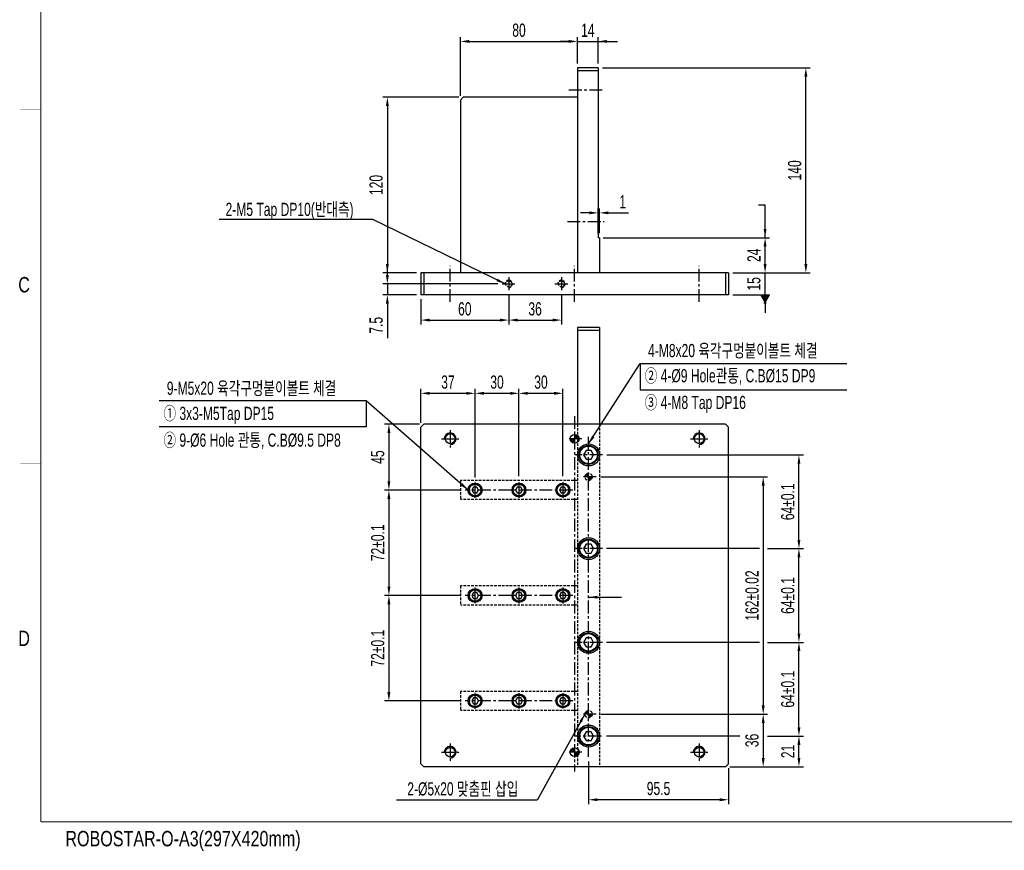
# Model space of a CAD drawing. Extents: x 7988 to 9333, y 231 to 1176.
# Tile 1 of 5: x 7989 to 8661, y 231 to 798. Entities that reach past the tile are written whole.
import ezdxf
from ezdxf.enums import TextEntityAlignment as Align

# ---------------------------------------------------------------- set-up
doc = ezdxf.new("R2010")
doc.units = 0
doc.header["$LTSCALE"] = 7
doc.header["$MEASUREMENT"] = 0
doc.linetypes.add('CENTER', pattern=[2, 1.25, -0.25, 0.25, -0.25])
doc.linetypes.add('HIDDEN', pattern=[0.375, 0.25, -0.125])
doc.layers.get('0').update_dxf_attribs({"linetype": 'CONTINUOUS'})
doc.layers.get('DEFPOINTS').update_dxf_attribs({"linetype": 'CONTINUOUS'})
for name, color, linetype in [('3', 4, 'CONTINUOUS'), ('CEN', 3, 'CENTER'), ('CENTERLINE', 3, 'CENTER'), ('CL', 3, 'CENTER'), ('DIMENSION', 4, 'CONTINUOUS'), ('HAT', 1, 'CONTINUOUS'), ('HIDDENLINE', 5, 'HIDDEN')]:
    doc.layers.add(name, color=color, linetype=linetype)
doc.styles.get("Standard").update_dxf_attribs({"font": 'Gulim.ttf', "width": 0.7})
doc.dimstyles.new('A3', dxfattribs={"dimscale": 2, "dimtxt": 3, "dimasz": 2, "dimexe": 1, "dimexo": 1, "dimgap": 1, "dimtad": 1, "dimdec": 4, "dimdsep": 46, "dimtxsty": 'Standard', "dimcen": 2.5, "dimclrd": 4, "dimclre": 4, "dimclrt": 9, "dimazin": 2, "dimtfac": 1, "dimtdec": 4, "dimtmove": 0, "dimatfit": 3, "dimfxl": 0, "dimtolj": 1, "dimarcsym": 0})

# ---------------------------------------------------------------- blocks, each defined once
blk = doc.blocks.new('*D16')
at = {"layer": 'DEFPOINTS', "color": 0}
for p in [(8291.38, 745), (8239.5, 625), (8262.38, 625)]:
    blk.add_point(p, dxfattribs=at)
at = {"layer": 'DIMENSION', "color": 4, "lineweight": -2}
for p, q in [((8288.38, 745), (8236.5, 745)), ((8239.5, 739), (8239.5, 631)), ((8259.38, 625), (8236.5, 625))]:
    blk.add_line(p, q, dxfattribs=at)
at = {"layer": 'DIMENSION', "color": 4}
for points in [[(8238.5, 739), (8240.5, 739), (8239.5, 745)], [(8238.5, 631), (8240.5, 631), (8239.5, 625)]]:
    blk.add_solid(points, dxfattribs=at)
at = {"layer": 'DIMENSION', "color": 9, "insert": (8231.87, 685), "char_height": 9, "attachment_point": 5, "rotation": 90}
blk.add_mtext('\\A1;120', dxfattribs=at)
blk = doc.blocks.new('*D17')
at = {"layer": 'DEFPOINTS', "color": 0}
for p in [(8369.38, 783.05), (8369.38, 765), (8289.38, 743)]:
    blk.add_point(p, dxfattribs=at)
at = {"layer": 'DIMENSION', "color": 4, "lineweight": -2}
for p, q in [((8289.38, 746), (8289.38, 786.05)), ((8295.38, 783.05), (8363.38, 783.05)), ((8369.38, 768), (8369.38, 786.05))]:
    blk.add_line(p, q, dxfattribs=at)
at = {"layer": 'DIMENSION', "color": 4}
for points in [[(8295.38, 784.05), (8295.38, 782.05), (8289.38, 783.05)], [(8363.38, 784.05), (8363.38, 782.05), (8369.38, 783.05)]]:
    blk.add_solid(points, dxfattribs=at)
at = {"layer": 'DIMENSION', "color": 9, "insert": (8329.38, 790.66), "char_height": 9, "attachment_point": 5}
blk.add_mtext('\\A1;80', dxfattribs=at)
blk = doc.blocks.new('*D18')
at = {"layer": 'DEFPOINTS', "color": 0}
for p in [(8383.38, 783.05), (8369.38, 765), (8383.38, 765)]:
    blk.add_point(p, dxfattribs=at)
at = {"layer": 'DIMENSION', "color": 4, "lineweight": -2}
for p, q in [((8363.38, 783.05), (8357.38, 783.05)), ((8369.38, 768), (8369.38, 786.05)), ((8369.38, 783.05), (8383.38, 783.05)), ((8383.38, 768), (8383.38, 786.05)), ((8389.38, 783.05), (8395.38, 783.05))]:
    blk.add_line(p, q, dxfattribs=at)
at = {"layer": 'DIMENSION', "color": 4}
for points in [[(8363.38, 784.05), (8363.38, 782.05), (8369.38, 783.05)], [(8389.38, 784.05), (8389.38, 782.05), (8383.38, 783.05)]]:
    blk.add_solid(points, dxfattribs=at)
at = {"layer": 'DIMENSION', "color": 9, "insert": (8376.38, 790.68), "char_height": 9, "attachment_point": 5}
blk.add_mtext('\\A1;14', dxfattribs=at)
blk = doc.blocks.new('*D19')
at = {"layer": 'DEFPOINTS', "color": 0}
for p in [(8384.38, 665.97), (8383.38, 649), (8384.38, 649)]:
    blk.add_point(p, dxfattribs=at)
at = {"layer": 'DIMENSION', "color": 4, "lineweight": -2}
for p, q in [((8377.38, 665.97), (8371.38, 665.97)), ((8383.38, 652), (8383.38, 668.97)), ((8383.38, 665.97), (8384.38, 665.97)), ((8384.38, 652), (8384.38, 668.97)), ((8390.38, 665.97), (8404.04, 665.97))]:
    blk.add_line(p, q, dxfattribs=at)
at = {"layer": 'DIMENSION', "color": 4}
for points in [[(8377.38, 666.97), (8377.38, 664.97), (8383.38, 665.97)], [(8390.38, 666.97), (8390.38, 664.97), (8384.38, 665.97)]]:
    blk.add_solid(points, dxfattribs=at)
at = {"layer": 'DIMENSION', "color": 9, "insert": (8400.21, 673.59), "char_height": 9, "attachment_point": 5}
blk.add_mtext('\\A1;1', dxfattribs=at)
blk = doc.blocks.new('*D20')
at = {"layer": 'DEFPOINTS', "color": 0}
for p in [(8383.88, 649), (8497.38, 649), (8472.38, 625)]:
    blk.add_point(p, dxfattribs=at)
at = {"layer": 'DIMENSION', "color": 4, "lineweight": -2}
for p, q in [((8386.88, 649), (8500.38, 649)), ((8497.38, 631), (8497.38, 643)), ((8475.38, 625), (8500.38, 625))]:
    blk.add_line(p, q, dxfattribs=at)
at = {"layer": 'DIMENSION', "color": 4}
for points in [[(8496.38, 643), (8498.38, 643), (8497.38, 649)], [(8496.38, 631), (8498.38, 631), (8497.38, 625)]]:
    blk.add_solid(points, dxfattribs=at)
at = {"layer": 'DIMENSION', "color": 9, "insert": (8489.76, 637), "char_height": 9, "attachment_point": 5, "rotation": 90}
blk.add_mtext('\\A1;24', dxfattribs=at)
blk = doc.blocks.new('*D21')
at = {"layer": 'DEFPOINTS', "color": 0}
for p in [(8472.38, 625), (8497.38, 625), (8472.38, 610)]:
    blk.add_point(p, dxfattribs=at)
at = {"layer": 'DIMENSION', "color": 4, "lineweight": -2}
for p, q in [((8497.38, 631), (8497.38, 637)), ((8475.38, 625), (8500.38, 625)), ((8497.38, 610), (8497.38, 625)), ((8475.38, 610), (8500.38, 610)), ((8497.38, 604), (8497.38, 598))]:
    blk.add_line(p, q, dxfattribs=at)
at = {"layer": 'DIMENSION', "color": 4}
for points in [[(8496.38, 631), (8498.38, 631), (8497.38, 625)], [(8496.38, 604), (8498.38, 604), (8497.38, 610)]]:
    blk.add_solid(points, dxfattribs=at)
at = {"layer": 'DIMENSION', "color": 9, "insert": (8489.76, 617.5), "char_height": 9, "attachment_point": 5, "rotation": 90}
blk.add_mtext('\\A1;15', dxfattribs=at)
blk = doc.blocks.new('*D22')
at = {"layer": 'DEFPOINTS', "color": 0}
for p in [(8383.38, 765), (8525.22, 765), (8472.38, 625)]:
    blk.add_point(p, dxfattribs=at)
at = {"layer": 'DIMENSION', "color": 4, "lineweight": -2}
for p, q in [((8386.38, 765), (8528.22, 765)), ((8525.22, 631), (8525.22, 759)), ((8475.38, 625), (8528.22, 625))]:
    blk.add_line(p, q, dxfattribs=at)
at = {"layer": 'DIMENSION', "color": 4}
for points in [[(8524.22, 759), (8526.22, 759), (8525.22, 765)], [(8524.22, 631), (8526.22, 631), (8525.22, 625)]]:
    blk.add_solid(points, dxfattribs=at)
at = {"layer": 'DIMENSION', "color": 9, "insert": (8517.6, 695), "char_height": 9, "attachment_point": 5, "rotation": 90}
blk.add_mtext('\\A1;140', dxfattribs=at)
blk = doc.blocks.new('*D23')
at = {"layer": 'DEFPOINTS', "color": 0}
for p in [(8299.38, 542.73), (8262.38, 519.67), (8299.38, 482.21)]:
    blk.add_point(p, dxfattribs=at)
at = {"layer": 'DIMENSION', "color": 4, "lineweight": -2}
for p, q in [((8262.38, 522.67), (8262.38, 545.73)), ((8299.38, 485.21), (8299.38, 545.73)), ((8268.38, 542.73), (8293.38, 542.73))]:
    blk.add_line(p, q, dxfattribs=at)
at = {"layer": 'DIMENSION', "color": 4}
for points in [[(8268.38, 543.73), (8268.38, 541.73), (8262.38, 542.73)], [(8293.38, 543.73), (8293.38, 541.73), (8299.38, 542.73)]]:
    blk.add_solid(points, dxfattribs=at)
at = {"layer": 'DIMENSION', "color": 9, "insert": (8280.88, 550.35), "char_height": 9, "attachment_point": 5}
blk.add_mtext('\\A1;37', dxfattribs=at)
blk = doc.blocks.new('*D24')
at = {"layer": 'DEFPOINTS', "color": 0}
for p in [(8329.38, 542.73), (8299.38, 482.21), (8329.38, 483.17)]:
    blk.add_point(p, dxfattribs=at)
at = {"layer": 'DIMENSION', "color": 4, "lineweight": -2}
for p, q in [((8299.38, 485.21), (8299.38, 545.73)), ((8329.38, 486.17), (8329.38, 545.73)), ((8305.38, 542.73), (8323.38, 542.73))]:
    blk.add_line(p, q, dxfattribs=at)
at = {"layer": 'DIMENSION', "color": 4}
for points in [[(8305.38, 543.73), (8305.38, 541.73), (8299.38, 542.73)], [(8323.38, 543.73), (8323.38, 541.73), (8329.38, 542.73)]]:
    blk.add_solid(points, dxfattribs=at)
at = {"layer": 'DIMENSION', "color": 9, "insert": (8314.38, 550.34), "char_height": 9, "attachment_point": 5}
blk.add_mtext('\\A1;30', dxfattribs=at)
blk = doc.blocks.new('*D25')
at = {"layer": 'DEFPOINTS', "color": 0}
for p in [(8359.38, 542.73), (8329.38, 483.17), (8359.38, 483.17)]:
    blk.add_point(p, dxfattribs=at)
at = {"layer": 'DIMENSION', "color": 4, "lineweight": -2}
for p, q in [((8329.38, 486.17), (8329.38, 545.73)), ((8359.38, 486.17), (8359.38, 545.73)), ((8335.38, 542.73), (8353.38, 542.73))]:
    blk.add_line(p, q, dxfattribs=at)
at = {"layer": 'DIMENSION', "color": 4}
for points in [[(8335.38, 543.73), (8335.38, 541.73), (8329.38, 542.73)], [(8353.38, 543.73), (8353.38, 541.73), (8359.38, 542.73)]]:
    blk.add_solid(points, dxfattribs=at)
at = {"layer": 'DIMENSION', "color": 9, "insert": (8344.38, 550.34), "char_height": 9, "attachment_point": 5}
blk.add_mtext('\\A1;30', dxfattribs=at)
blk = doc.blocks.new('*D26')
at = {"layer": 'DEFPOINTS', "color": 0}
for p in [(8264.38, 521.67), (8240.56, 476.67), (8292.63, 476.67)]:
    blk.add_point(p, dxfattribs=at)
at = {"layer": 'DIMENSION', "color": 4, "lineweight": -2}
for p, q in [((8261.38, 521.67), (8237.56, 521.67)), ((8240.56, 515.67), (8240.56, 482.67)), ((8289.63, 476.67), (8237.56, 476.67))]:
    blk.add_line(p, q, dxfattribs=at)
at = {"layer": 'DIMENSION', "color": 4}
for points in [[(8239.56, 515.67), (8241.56, 515.67), (8240.56, 521.67)], [(8239.56, 482.67), (8241.56, 482.67), (8240.56, 476.67)]]:
    blk.add_solid(points, dxfattribs=at)
at = {"layer": 'DIMENSION', "color": 9, "insert": (8232.94, 499.17), "char_height": 9, "attachment_point": 5, "rotation": 90}
blk.add_mtext('\\A1;45', dxfattribs=at)
blk = doc.blocks.new('*D27')
at = {"layer": 'DEFPOINTS', "color": 0}
for p in [(8292.63, 476.67), (8240.56, 404.67), (8292.63, 404.67)]:
    blk.add_point(p, dxfattribs=at)
at = {"layer": 'DIMENSION', "color": 4, "lineweight": -2}
for p, q in [((8289.63, 476.67), (8237.56, 476.67)), ((8240.56, 470.67), (8240.56, 410.67)), ((8289.63, 404.67), (8237.56, 404.67))]:
    blk.add_line(p, q, dxfattribs=at)
at = {"layer": 'DIMENSION', "color": 4}
for points in [[(8239.56, 470.67), (8241.56, 470.67), (8240.56, 476.67)], [(8239.56, 410.67), (8241.56, 410.67), (8240.56, 404.67)]]:
    blk.add_solid(points, dxfattribs=at)
at = {"layer": 'DIMENSION', "color": 9, "insert": (8232.94, 440.67), "char_height": 9, "attachment_point": 5, "rotation": 90}
blk.add_mtext('\\A1;72±0.1', dxfattribs=at)
blk = doc.blocks.new('*D28')
at = {"layer": 'DEFPOINTS', "color": 0}
for p in [(8292.63, 404.67), (8240.56, 332.67), (8292.63, 332.67)]:
    blk.add_point(p, dxfattribs=at)
at = {"layer": 'DIMENSION', "color": 4, "lineweight": -2}
for p, q in [((8289.63, 404.67), (8237.56, 404.67)), ((8240.56, 398.67), (8240.56, 338.67)), ((8289.63, 332.67), (8237.56, 332.67))]:
    blk.add_line(p, q, dxfattribs=at)
at = {"layer": 'DIMENSION', "color": 4}
for points in [[(8239.56, 398.67), (8241.56, 398.67), (8240.56, 404.67)], [(8239.56, 338.67), (8241.56, 338.67), (8240.56, 332.67)]]:
    blk.add_solid(points, dxfattribs=at)
at = {"layer": 'DIMENSION', "color": 9, "insert": (8232.94, 368.67), "char_height": 9, "attachment_point": 5, "rotation": 90}
blk.add_mtext('\\A1;72±0.1', dxfattribs=at)
blk = doc.blocks.new('*D29')
at = {"layer": 'DEFPOINTS', "color": 0}
for p in [(8376.88, 294.39), (8472.38, 289.67), (8376.88, 265.19)]:
    blk.add_point(p, dxfattribs=at)
at = {"layer": 'DIMENSION', "color": 4, "lineweight": -2}
for p, q in [((8376.88, 291.39), (8376.88, 262.19)), ((8472.38, 286.67), (8472.38, 262.19)), ((8466.38, 265.19), (8382.88, 265.19))]:
    blk.add_line(p, q, dxfattribs=at)
at = {"layer": 'DIMENSION', "color": 4}
for points in [[(8382.88, 266.19), (8382.88, 264.19), (8376.88, 265.19)], [(8466.38, 266.19), (8466.38, 264.19), (8472.38, 265.19)]]:
    blk.add_solid(points, dxfattribs=at)
at = {"layer": 'DIMENSION', "color": 9, "insert": (8424.63, 272.8), "char_height": 9, "attachment_point": 5}
blk.add_mtext('\\A1;95.5', dxfattribs=at)
blk = doc.blocks.new('*D30')
at = {"layer": 'DEFPOINTS', "color": 0}
for p in [(8496.09, 308.67), (8520.5, 308.67), (8470.38, 287.67)]:
    blk.add_point(p, dxfattribs=at)
at = {"layer": 'DIMENSION', "color": 4, "lineweight": -2}
for p, q in [((8499.09, 308.67), (8523.5, 308.67)), ((8520.5, 293.67), (8520.5, 302.67)), ((8473.38, 287.67), (8523.5, 287.67))]:
    blk.add_line(p, q, dxfattribs=at)
at = {"layer": 'DIMENSION', "color": 4}
for points in [[(8519.5, 302.67), (8521.5, 302.67), (8520.5, 308.67)], [(8519.5, 293.67), (8521.5, 293.67), (8520.5, 287.67)]]:
    blk.add_solid(points, dxfattribs=at)
at = {"layer": 'DIMENSION', "color": 9, "insert": (8512.88, 298.17), "char_height": 9, "attachment_point": 5, "rotation": 90}
blk.add_mtext('\\A1;21', dxfattribs=at)
blk = doc.blocks.new('*D31')
at = {"layer": 'DEFPOINTS', "color": 0}
for p in [(8496.09, 372.67), (8520.5, 372.67), (8496.09, 308.67)]:
    blk.add_point(p, dxfattribs=at)
at = {"layer": 'DIMENSION', "color": 4, "lineweight": -2}
for p, q in [((8499.09, 372.67), (8523.5, 372.67)), ((8520.5, 314.67), (8520.5, 366.67)), ((8499.09, 308.67), (8523.5, 308.67))]:
    blk.add_line(p, q, dxfattribs=at)
at = {"layer": 'DIMENSION', "color": 4}
for points in [[(8519.5, 366.67), (8521.5, 366.67), (8520.5, 372.67)], [(8519.5, 314.67), (8521.5, 314.67), (8520.5, 308.67)]]:
    blk.add_solid(points, dxfattribs=at)
at = {"layer": 'DIMENSION', "color": 9, "insert": (8512.88, 340.67), "char_height": 9, "attachment_point": 5, "rotation": 90}
blk.add_mtext('\\A1;64±0.1', dxfattribs=at)
blk = doc.blocks.new('*D32')
at = {"layer": 'DEFPOINTS', "color": 0}
for p in [(8496.09, 436.67), (8520.5, 436.67), (8496.09, 372.67)]:
    blk.add_point(p, dxfattribs=at)
at = {"layer": 'DIMENSION', "color": 4, "lineweight": -2}
for p, q in [((8499.09, 436.67), (8523.5, 436.67)), ((8520.5, 378.67), (8520.5, 430.67)), ((8499.09, 372.67), (8523.5, 372.67))]:
    blk.add_line(p, q, dxfattribs=at)
at = {"layer": 'DIMENSION', "color": 4}
for points in [[(8519.5, 430.67), (8521.5, 430.67), (8520.5, 436.67)], [(8519.5, 378.67), (8521.5, 378.67), (8520.5, 372.67)]]:
    blk.add_solid(points, dxfattribs=at)
at = {"layer": 'DIMENSION', "color": 9, "insert": (8512.88, 404.67), "char_height": 9, "attachment_point": 5, "rotation": 90}
blk.add_mtext('\\A1;64±0.1', dxfattribs=at)
blk = doc.blocks.new('*D33')
at = {"layer": 'DEFPOINTS', "color": 0}
for p in [(8386.46, 500.67), (8520.5, 500.67), (8496.09, 436.67)]:
    blk.add_point(p, dxfattribs=at)
at = {"layer": 'DIMENSION', "color": 4, "lineweight": -2}
for p, q in [((8389.46, 500.67), (8523.5, 500.67)), ((8520.5, 442.67), (8520.5, 494.67)), ((8499.09, 436.67), (8523.5, 436.67))]:
    blk.add_line(p, q, dxfattribs=at)
at = {"layer": 'DIMENSION', "color": 4}
for points in [[(8519.5, 494.67), (8521.5, 494.67), (8520.5, 500.67)], [(8519.5, 442.67), (8521.5, 442.67), (8520.5, 436.67)]]:
    blk.add_solid(points, dxfattribs=at)
at = {"layer": 'DIMENSION', "color": 9, "insert": (8512.88, 468.67), "char_height": 9, "attachment_point": 5, "rotation": 90}
blk.add_mtext('\\A1;64±0.1', dxfattribs=at)
blk = doc.blocks.new('*D34')
at = {"layer": 'DEFPOINTS', "color": 0}
for p in [(8382.17, 485.67), (8382.17, 323.67), (8496.09, 323.67)]:
    blk.add_point(p, dxfattribs=at)
at = {"layer": 'DIMENSION', "color": 4, "lineweight": -2}
for p, q in [((8385.17, 485.67), (8499.09, 485.67)), ((8496.09, 479.67), (8496.09, 329.67)), ((8385.17, 323.67), (8499.09, 323.67))]:
    blk.add_line(p, q, dxfattribs=at)
at = {"layer": 'DIMENSION', "color": 4}
for points in [[(8495.09, 479.67), (8497.09, 479.67), (8496.09, 485.67)], [(8495.09, 329.67), (8497.09, 329.67), (8496.09, 323.67)]]:
    blk.add_solid(points, dxfattribs=at)
at = {"layer": 'DIMENSION', "color": 9, "insert": (8488.47, 404.67), "char_height": 9, "attachment_point": 5, "rotation": 90}
blk.add_mtext('\\A1;162±0.02', dxfattribs=at)
blk = doc.blocks.new('*D35')
at = {"layer": 'DEFPOINTS', "color": 0}
for p in [(8382.17, 323.67), (8470.38, 287.67), (8496.09, 287.67)]:
    blk.add_point(p, dxfattribs=at)
at = {"layer": 'DIMENSION', "color": 4, "lineweight": -2}
for p, q in [((8385.17, 323.67), (8499.09, 323.67)), ((8496.09, 317.67), (8496.09, 293.67)), ((8473.38, 287.67), (8499.09, 287.67))]:
    blk.add_line(p, q, dxfattribs=at)
at = {"layer": 'DIMENSION', "color": 4}
for points in [[(8495.09, 317.67), (8497.09, 317.67), (8496.09, 323.67)], [(8495.09, 293.67), (8497.09, 293.67), (8496.09, 287.67)]]:
    blk.add_solid(points, dxfattribs=at)
at = {"layer": 'DIMENSION', "color": 9, "insert": (8488.48, 305.67), "char_height": 9, "attachment_point": 5, "rotation": 90}
blk.add_mtext('\\A1;36', dxfattribs=at)
blk = doc.blocks.new('A$C4B8F6605')
at = {"const_width": 0.2}
for points in [[(4.51, 265.26), (4.51, 6.26)], [(4.51, 6.26), (384.51, 6.26)]]:
    blk.add_lwpolyline(points, dxfattribs=at)
at = {"layer": '3', "const_width": 0.05}
for points in [[(0.51, 145.26), (4.51, 145.26)], [(0.51, 76.26), (4.51, 76.26)]]:
    blk.add_lwpolyline(points, dxfattribs=at)
at = {"layer": '3', "width": 0.8}
for s, p in [('C', (1.23, 111.07)), ('D', (1.23, 42.07)), ('ROBOSTAR-O-A3(297X420mm)', (32.23, 2.62))]:
    blk.add_text(s, height=3, dxfattribs=at).set_placement(p, align=Align.MIDDLE)
blk = doc.blocks.new('*D57')
at = {"layer": 'DEFPOINTS', "color": 0}
for p in [(8322.38, 613), (8262.38, 610), (8322.38, 592.75)]:
    blk.add_point(p, dxfattribs=at)
at = {"layer": 'DIMENSION', "color": 4, "lineweight": -2}
for p, q in [((8262.38, 607), (8262.38, 589.75)), ((8322.38, 610), (8322.38, 589.75)), ((8268.38, 592.75), (8316.38, 592.75))]:
    blk.add_line(p, q, dxfattribs=at)
at = {"layer": 'DIMENSION', "color": 4}
for points in [[(8268.38, 593.75), (8268.38, 591.75), (8262.38, 592.75)], [(8316.38, 593.75), (8316.38, 591.75), (8322.38, 592.75)]]:
    blk.add_solid(points, dxfattribs=at)
at = {"layer": 'DIMENSION', "color": 9, "insert": (8292.38, 600.36), "char_height": 9, "attachment_point": 5}
blk.add_mtext('\\A1;60', dxfattribs=at)
blk = doc.blocks.new('*D58')
at = {"layer": 'DEFPOINTS', "color": 0}
for p in [(8322.38, 613), (8358.38, 613), (8358.38, 592.75)]:
    blk.add_point(p, dxfattribs=at)
at = {"layer": 'DIMENSION', "color": 4, "lineweight": -2}
for p, q in [((8322.38, 610), (8322.38, 589.75)), ((8358.38, 610), (8358.38, 589.75)), ((8328.38, 592.75), (8352.38, 592.75))]:
    blk.add_line(p, q, dxfattribs=at)
at = {"layer": 'DIMENSION', "color": 4}
for points in [[(8328.38, 593.75), (8328.38, 591.75), (8322.38, 592.75)], [(8352.38, 593.75), (8352.38, 591.75), (8358.38, 592.75)]]:
    blk.add_solid(points, dxfattribs=at)
at = {"layer": 'DIMENSION', "color": 9, "insert": (8340.38, 600.36), "char_height": 9, "attachment_point": 5}
blk.add_mtext('\\A1;36', dxfattribs=at)
blk = doc.blocks.new('*D59')
at = {"layer": 'DEFPOINTS', "color": 0}
for p in [(8239.5, 617.5), (8317.88, 617.5), (8262.38, 610)]:
    blk.add_point(p, dxfattribs=at)
at = {"layer": 'DIMENSION', "color": 4, "lineweight": -2}
for p, q in [((8239.5, 623.5), (8239.5, 629.5)), ((8314.88, 617.5), (8236.5, 617.5)), ((8239.5, 617.5), (8239.5, 610)), ((8259.38, 610), (8236.5, 610)), ((8239.5, 604), (8239.5, 580.38))]:
    blk.add_line(p, q, dxfattribs=at)
at = {"layer": 'DIMENSION', "color": 4}
for points in [[(8238.5, 623.5), (8240.5, 623.5), (8239.5, 617.5)], [(8238.5, 604), (8240.5, 604), (8239.5, 610)]]:
    blk.add_solid(points, dxfattribs=at)
at = {"layer": 'DIMENSION', "color": 9, "insert": (8231.88, 589.19), "char_height": 9, "attachment_point": 5, "rotation": 90}
blk.add_mtext('\\A1;7.5', dxfattribs=at)

msp = doc.modelspace()

# ---------------------------------------------------------------- hatches: boundary and pattern name
at = {"layer": 'HAT'}
h = msp.add_hatch(dxfattribs=at)
h.set_pattern_fill('ANSI31', color=256, scale=0.1, style=0)
h.set_pattern_definition([(45, (7753.32964, 597.6265), (-0.2245064, 0.2245064), [])])
h.paths.add_polyline_path([(8367.38, 511.67), (8367.38, 508.67, -0.414214), (8364.38, 511.67)])
h.paths.add_polyline_path([(8367.38, 511.67), (8367.38, 514.67, -0.414214), (8370.38, 511.67)])
h = msp.add_hatch(dxfattribs=at)
h.set_pattern_fill('ANSI31', color=256, scale=0.1, style=0)
h.set_pattern_definition([(45, (7753.32964, 605.6281), (-0.2245064, 0.2245064), [])])
h.paths.add_polyline_path([(8364.38, 297.67, -0.414214), (8367.38, 300.67), (8367.38, 297.67)])
h.paths.add_polyline_path([(8370.38, 297.67, -0.414214), (8367.38, 294.67), (8367.38, 297.67)])
at = {"layer": 'HIDDENLINE'}
h = msp.add_hatch(dxfattribs=at)
h.set_pattern_fill('ANSI31', color=256, scale=0.1, style=0)
h.set_pattern_definition([(135, (9232.8648, 324.6433), (0.2245064, 0.2245064), [])])
h.paths.add_polyline_path([(8376.88, 485.67), (8376.88, 488.17, 0.414214), (8374.38, 485.67)])
h.paths.add_polyline_path([(8376.88, 485.67), (8376.88, 483.17, 0.414214), (8379.38, 485.67)])
h = msp.add_hatch(dxfattribs=at)
h.set_pattern_fill('ANSI31', color=256, scale=0.1, style=0)
h.set_pattern_definition([(135, (9232.8648, 162.6433), (0.2245064, 0.2245064), [])])
h.paths.add_polyline_path([(8376.88, 323.67), (8376.88, 326.17, 0.414214), (8374.38, 323.67)])
h.paths.add_polyline_path([(8376.88, 323.67), (8376.88, 321.17, 0.414214), (8379.38, 323.67)])

# ---------------------------------------------------------------- linework, layer by layer
for p, q in [((8369.38, 765), (8369.38, 625)), ((8383.38, 765), (8369.38, 765)), ((8383.38, 763), (8369.38, 763)), ((8383.38, 765), (8383.38, 649)), ((8289.38, 743), (8291.38, 745)), ((8289.38, 743), (8289.38, 625)), ((8369.38, 745), (8291.38, 745)), ((8384.38, 649), (8383.38, 649)), ((8384.38, 649), (8384.38, 625)), ((8472.38, 625), (8262.38, 625)), ((8262.38, 625), (8262.38, 610)), ((8264.38, 625), (8264.38, 610)), ((8470.38, 625), (8470.38, 610)), ((8472.38, 625), (8472.38, 610)), ((8472.38, 610), (8262.38, 610)), ((8369.38, 587.67), (8369.38, 521.67)), ((8384.38, 587.67), (8369.38, 587.67)), ((8384.38, 585.67), (8369.38, 585.67)), ((8384.38, 587.67), (8384.38, 521.67)), ((8262.38, 519.67), (8264.38, 521.67)), ((8262.38, 289.67), (8262.38, 519.67)), ((8470.38, 521.67), (8264.38, 521.67)), ((8470.38, 521.67), (8472.38, 519.67)), ((8472.38, 289.67), (8472.38, 519.67)), ((8264.38, 287.67), (8262.38, 289.67)), ((8470.38, 287.67), (8472.38, 289.67)), ((8470.38, 287.67), (8264.38, 287.67))]:
    msp.add_line(p, q)
for points in [[(8375.15, 503.67), (8373.42, 500.67), (8375.15, 497.67), (8378.61, 497.67), (8380.35, 500.67), (8378.61, 503.67)], [(8298.23, 478.67), (8297.07, 476.67), (8298.23, 474.67), (8300.54, 474.67), (8301.69, 476.67), (8300.54, 478.67)], [(8328.23, 478.67), (8327.07, 476.67), (8328.23, 474.67), (8330.54, 474.67), (8331.69, 476.67), (8330.54, 478.67)], [(8358.23, 478.67), (8357.07, 476.67), (8358.23, 474.67), (8360.54, 474.67), (8361.69, 476.67), (8360.54, 478.67)], [(8375.15, 439.67), (8373.42, 436.67), (8375.15, 433.67), (8378.61, 433.67), (8380.35, 436.67), (8378.61, 439.67)], [(8298.23, 406.67), (8297.07, 404.67), (8298.23, 402.67), (8300.54, 402.67), (8301.69, 404.67), (8300.54, 406.67)], [(8328.23, 406.67), (8327.07, 404.67), (8328.23, 402.67), (8330.54, 402.67), (8331.69, 404.67), (8330.54, 406.67)], [(8358.23, 406.67), (8357.07, 404.67), (8358.23, 402.67), (8360.54, 402.67), (8361.69, 404.67), (8360.54, 406.67)], [(8375.15, 375.67), (8373.42, 372.67), (8375.15, 369.67), (8378.61, 369.67), (8380.35, 372.67), (8378.61, 375.67)], [(8298.23, 334.67), (8297.07, 332.67), (8298.23, 330.67), (8300.54, 330.67), (8301.69, 332.67), (8300.54, 334.67)], [(8328.23, 334.67), (8327.07, 332.67), (8328.23, 330.67), (8330.54, 330.67), (8331.69, 332.67), (8330.54, 334.67)], [(8358.23, 334.67), (8357.07, 332.67), (8358.23, 330.67), (8360.54, 330.67), (8361.69, 332.67), (8360.54, 334.67)], [(8375.15, 311.67), (8373.42, 308.67), (8375.15, 305.67), (8378.61, 305.67), (8380.35, 308.67), (8378.61, 311.67)]]:
    msp.add_lwpolyline(points, close=True)
for centre, radius in [((8282.38, 511.67), 3.32), ((8367.38, 511.67), 3), ((8452.38, 511.67), 3.32), ((8376.88, 500.67), 7.5), ((8376.88, 500.67), 6.5), ((8299.38, 476.67), 4.75), ((8299.38, 476.67), 4.25), ((8329.38, 476.67), 4.75), ((8329.38, 476.67), 4.25), ((8359.38, 476.67), 4.75), ((8359.38, 476.67), 4.25), ((8376.88, 436.67), 7.5), ((8376.88, 436.67), 6.5), ((8299.38, 404.67), 4.75), ((8299.38, 404.67), 4.25), ((8329.38, 404.67), 4.75), ((8329.38, 404.67), 4.25), ((8359.38, 404.67), 4.75), ((8359.38, 404.67), 4.25), ((8376.88, 372.67), 7.5), ((8376.88, 372.67), 6.5), ((8299.38, 332.67), 4.75), ((8299.38, 332.67), 4.25), ((8329.38, 332.67), 4.75), ((8329.38, 332.67), 4.25), ((8359.38, 332.67), 4.75), ((8359.38, 332.67), 4.25), ((8376.88, 308.67), 7.5), ((8376.88, 308.67), 6.5), ((8282.38, 297.67), 3.32), ((8367.38, 297.67), 3), ((8452.38, 297.67), 3.32)]:
    msp.add_circle(centre, radius)
at = {"layer": '3'}
for centre, radius in [((8376.88, 500.67), 6), ((8299.38, 476.67), 3.95), ((8329.38, 476.67), 3.95), ((8359.38, 476.67), 3.95), ((8376.88, 436.67), 6), ((8299.38, 404.67), 3.95), ((8329.38, 404.67), 3.95), ((8359.38, 404.67), 3.95), ((8376.88, 372.67), 6), ((8299.38, 332.67), 3.95), ((8329.38, 332.67), 3.95), ((8359.38, 332.67), 3.95), ((8376.88, 308.67), 6)]:
    msp.add_circle(centre, radius, dxfattribs=at)
at = {"layer": 'CEN'}
for p, q in [((8363.42, 750), (8387.58, 750)), ((8362.41, 660), (8387.58, 660)), ((8372.38, 511.67), (8362.38, 511.67)), ((8367.38, 516.67), (8367.38, 506.67)), ((8376.88, 294.39), (8376.88, 513.08)), ((8386.46, 500.67), (8367.41, 500.67)), ((8386.46, 436.67), (8367.41, 436.67)), ((8386.46, 372.67), (8367.41, 372.67)), ((8367.38, 302.67), (8367.38, 292.67)), ((8385.71, 308.67), (8367.41, 308.67)), ((8372.38, 297.67), (8362.38, 297.67))]:
    msp.add_line(p, q, dxfattribs=at)
at = {"layer": 'CEN', "linetype": 'CENTER'}
for p, q in [((8282.38, 605.1), (8282.38, 629.88)), ((8367.38, 605.1), (8367.38, 629.88)), ((8452.38, 605.1), (8452.38, 629.88)), ((8299.38, 471.37), (8299.38, 482.21)), ((8299.38, 399.37), (8299.38, 410.21)), ((8299.38, 327.37), (8299.38, 338.21))]:
    msp.add_line(p, q, dxfattribs=at)
at = {"layer": 'CENTERLINE'}
for p, q in [((8322.38, 622), (8322.38, 613)), ((8358.38, 622), (8358.38, 613)), ((8317.88, 617.5), (8326.88, 617.5)), ((8353.88, 617.5), (8362.88, 617.5)), ((8367.38, 527.14), (8367.38, 284.41)), ((8382.17, 485.67), (8371.6, 485.67)), ((8329.38, 482.07), (8329.38, 471.26)), ((8359.38, 482.07), (8359.38, 471.26)), ((8366.13, 476.67), (8292.63, 476.67)), ((8329.38, 410.07), (8329.38, 399.26)), ((8359.38, 410.07), (8359.38, 399.26)), ((8366.13, 404.67), (8292.63, 404.67)), ((8329.38, 338.07), (8329.38, 327.26)), ((8359.38, 338.07), (8359.38, 327.26)), ((8366.13, 332.67), (8292.63, 332.67)), ((8382.17, 323.67), (8371.6, 323.67))]:
    msp.add_line(p, q, dxfattribs=at)
at = {"layer": 'CL'}
for p, q in [((8282.38, 517.67), (8282.38, 505.67)), ((8452.38, 517.67), (8452.38, 505.67)), ((8276.38, 511.67), (8288.38, 511.67)), ((8446.38, 511.67), (8458.38, 511.67)), ((8282.38, 303.67), (8282.38, 291.67)), ((8452.38, 303.67), (8452.38, 291.67)), ((8276.38, 297.67), (8288.38, 297.67)), ((8446.38, 297.67), (8458.38, 297.67))]:
    msp.add_line(p, q, dxfattribs=at)
at = {"layer": 'DIMENSION'}
for p, q in [((8412.03, 563.03), (8412.03, 545.18)), ((8412.03, 545.18), (8553.23, 545.18)), ((8224.97, 537.64), (8224.97, 519.79)), ((8224.97, 519.79), (8083.77, 519.79)), ((8493.65, 436.67), (8389.09, 436.67)), ((8493.65, 372.67), (8389.09, 372.67)), ((8480.22, 308.67), (8389.09, 308.67))]:
    msp.add_line(p, q, dxfattribs=at)
for centre in [(8282.38, 511.67), (8452.38, 511.67), (8282.38, 297.67), (8452.38, 297.67)]:
    msp.add_arc(centre, 4, 270, 180, dxfattribs=at)
at = {"layer": 'HIDDENLINE'}
for p, q in [((8369.38, 521.67), (8369.38, 287.67)), ((8384.38, 521.67), (8384.38, 287.67)), ((8369.38, 483.17), (8289.38, 483.17)), ((8289.38, 483.17), (8289.38, 470.17)), ((8369.38, 470.17), (8289.38, 470.17)), ((8289.38, 411.17), (8289.38, 398.17)), ((8369.38, 411.17), (8289.38, 411.17)), ((8369.38, 398.17), (8289.38, 398.17)), ((8369.38, 339.17), (8289.38, 339.17)), ((8289.38, 339.17), (8289.38, 326.17)), ((8369.38, 326.17), (8289.38, 326.17))]:
    msp.add_line(p, q, dxfattribs=at)
for centre, radius in [((8322.38, 617.5), 2.07), ((8358.38, 617.5), 2.07), ((8376.88, 485.67), 2.5), ((8376.88, 323.67), 2.5)]:
    msp.add_circle(centre, radius, dxfattribs=at)
for centre in [(8322.38, 617.5), (8358.38, 617.5)]:
    msp.add_arc(centre, 2.5, 270, 180, dxfattribs=at)

# ---------------------------------------------------------------- block references
at = {"xscale": 3.5, "yscale": 3.5, "zscale": 3.5}
msp.add_blockref('A$C4B8F6605', (7987.2, 228.16), dxfattribs=at)

# ---------------------------------------------------------------- texts
at = {"color": 9, "width": 0.7}
for s, p in [('2-M5 Tap DP10(반대측)', (8129.06, 663.86)), ('4-M8x20 육각구멍붙이볼트 체결', (8417.49, 567.43)), ('② 4-%%c9 Hole관통, C.B%%c15 DP9', (8415.21, 550.24)), ('9-M5x20 육각구멍붙이볼트 체결', (8088.95, 541.72)), ('③ 4-M8 Tap DP16', (8415.21, 532.01)), ('① 3x3-M5Tap DP15', (8086.67, 524.53)), ('② 9-%%c6 Hole 관통, C.B%%c9.5 DP8', (8086.67, 506.29)), ('2-%%c5x20 맞춤핀 삽입', (8253.13, 268.11))]:
    msp.add_text(s, height=9, dxfattribs=at).set_placement(p)

# ---------------------------------------------------------------- dimensions: what is measured, and where the dimension line sits
at = {"layer": 'DIMENSION'}
for base, p1, p2, picture, middle in [((8369.38, 783.05), (8289.38, 743), (8369.38, 765), '*D17', (8329.38, 790.66)), ((8384.38, 665.97), (8383.38, 649), (8384.38, 649), '*D19', (8400.21, 673.59)), ((8322.38, 592.75), (8262.38, 610), (8322.38, 613), '*D57', (8292.38, 600.36)), ((8358.38, 592.75), (8322.38, 613), (8358.38, 613), '*D58', (8340.38, 600.36)), ((8299.38, 542.73), (8262.38, 519.67), (8299.38, 482.21), '*D23', (8280.88, 550.35)), ((8329.38, 542.73), (8299.38, 482.21), (8329.38, 483.17), '*D24', (8314.38, 550.34)), ((8359.38, 542.73), (8329.38, 483.17), (8359.38, 483.17), '*D25', (8344.38, 550.34)), ((8376.88, 265.19), (8472.38, 289.67), (8376.88, 294.39), '*D29', (8424.63, 272.8))]:
    dim = msp.add_linear_dim(base=base, p1=p1, p2=p2, dimstyle='A3', override={"dimscale": 3, "dimdec": 1}, dxfattribs=at)
    dim.commit()
    dim.dimension.update_dxf_attribs({"geometry": picture, "text_midpoint": middle})
dim = msp.add_linear_dim(base=(8383.38, 783.05), p1=(8369.38, 765), p2=(8383.38, 765), dimstyle='A3', override={"dimscale": 3, "dimdec": 1}, dxfattribs=at)
dim.commit()
dim.dimension.update_dxf_attribs({"geometry": '*D18', "text_midpoint": (8376.38, 783.05), "dimtype": 160})
for base, p1, p2, override, picture, middle in [((8525.22, 765), (8472.38, 625), (8383.38, 765), {"dimscale": 3, "dimdec": 1}, '*D22', (8517.6, 695)), ((8239.5, 625), (8291.38, 745), (8262.38, 625), {"dimscale": 3, "dimdec": 1}, '*D16', (8231.87, 685)), ((8497.38, 649), (8472.38, 625), (8383.88, 649), {"dimscale": 3, "dimdec": 1}, '*D20', (8489.76, 637)), ((8497.38, 625), (8472.38, 610), (8472.38, 625), {"dimscale": 3, "dimdec": 1}, '*D21', (8489.76, 617.5)), ((8240.56, 476.67), (8264.38, 521.67), (8292.63, 476.67), {"dimscale": 3, "dimdec": 1}, '*D26', (8232.94, 499.17)), ((8520.5, 500.67), (8496.09, 436.67), (8386.46, 500.67), {"dimscale": 3, "dimdec": 1, "dimtol": 1, "dimtp": 0.1, "dimtm": 0.1}, '*D33', (8512.88, 468.67)), ((8496.09, 323.67), (8382.17, 485.67), (8382.17, 323.67), {"dimscale": 3, "dimdec": 1, "dimtol": 1, "dimtp": 0.02, "dimtm": 0.02}, '*D34', (8488.47, 404.67)), ((8240.56, 404.67), (8292.63, 476.67), (8292.63, 404.67), {"dimscale": 3, "dimgap": 1, "dimdec": 1, "dimtol": 1, "dimlim": 0, "dimtp": 0.1, "dimtm": 0.1}, '*D27', (8232.94, 440.67)), ((8520.5, 436.67), (8496.09, 372.67), (8496.09, 436.67), {"dimscale": 3, "dimdec": 1, "dimtol": 1, "dimtp": 0.1, "dimtm": 0.1}, '*D32', (8512.88, 404.67)), ((8240.56, 332.67), (8292.63, 404.67), (8292.63, 332.67), {"dimscale": 3, "dimdec": 1, "dimtol": 1, "dimtp": 0.1, "dimtm": 0.1}, '*D28', (8232.94, 368.67)), ((8520.5, 372.67), (8496.09, 308.67), (8496.09, 372.67), {"dimscale": 3, "dimdec": 1, "dimtol": 1, "dimtp": 0.1, "dimtm": 0.1}, '*D31', (8512.88, 340.67)), ((8496.09, 287.67), (8382.17, 323.67), (8470.38, 287.67), {"dimscale": 3, "dimdec": 1}, '*D35', (8488.48, 305.67)), ((8520.5, 308.67), (8470.38, 287.67), (8496.09, 308.67), {"dimscale": 3, "dimdec": 1}, '*D30', (8512.88, 298.17))]:
    dim = msp.add_linear_dim(base=base, p1=p1, p2=p2, angle=90, dimstyle='A3', override=override, dxfattribs=at)
    dim.commit()
    dim.dimension.update_dxf_attribs({"geometry": picture, "text_midpoint": middle})
dim = msp.add_linear_dim(base=(8239.5, 617.5), p1=(8262.38, 610), p2=(8317.88, 617.5), angle=90, dimstyle='A3', override={"dimscale": 3, "dimdec": 1}, dxfattribs=at)
dim.commit()
dim.dimension.update_dxf_attribs({"geometry": '*D59', "text_midpoint": (8239.5, 589.19), "dimtype": 160})

# ---------------------------------------------------------------- leaders
for points, override in [([(8383.38, 783.05), (8396.6, 783.05)], {"dimscale": 3, "dimdec": 1}), ([(8497.38, 649), (8497.38, 671.32), (8492.96, 671.32)], {"dimscale": 3, "dimdec": 1}), ([(8319.88, 617.5), (8229.55, 661.41), (8124.8, 661.41)], {"dimscale": 3, "dimdec": 1}), ([(8497.38, 610), (8497.38, 597.76)], {"dimscale": 3, "dimdec": 1, "dimldrblk": 'DATUMFILLED'}), ([(8376.88, 508.17), (8412.03, 563.03), (8553.17, 563.03)], {"dimscale": 3, "dimdec": 1}), ([(8294.63, 476.67), (8224.97, 537.64), (8083.83, 537.64)], {"dimscale": 3, "dimdec": 1}), ([(8376.88, 403.47), (8399.4, 403.47)], {"dimscale": 3, "dimdec": 1}), ([(8374.38, 323.67), (8341.73, 264.84), (8245.7, 264.84)], {"dimscale": 3, "dimdec": 1})]:
    msp.add_leader(points, dimstyle='A3', override=override, dxfattribs=at)

doc.saveas('drawing.dxf')
